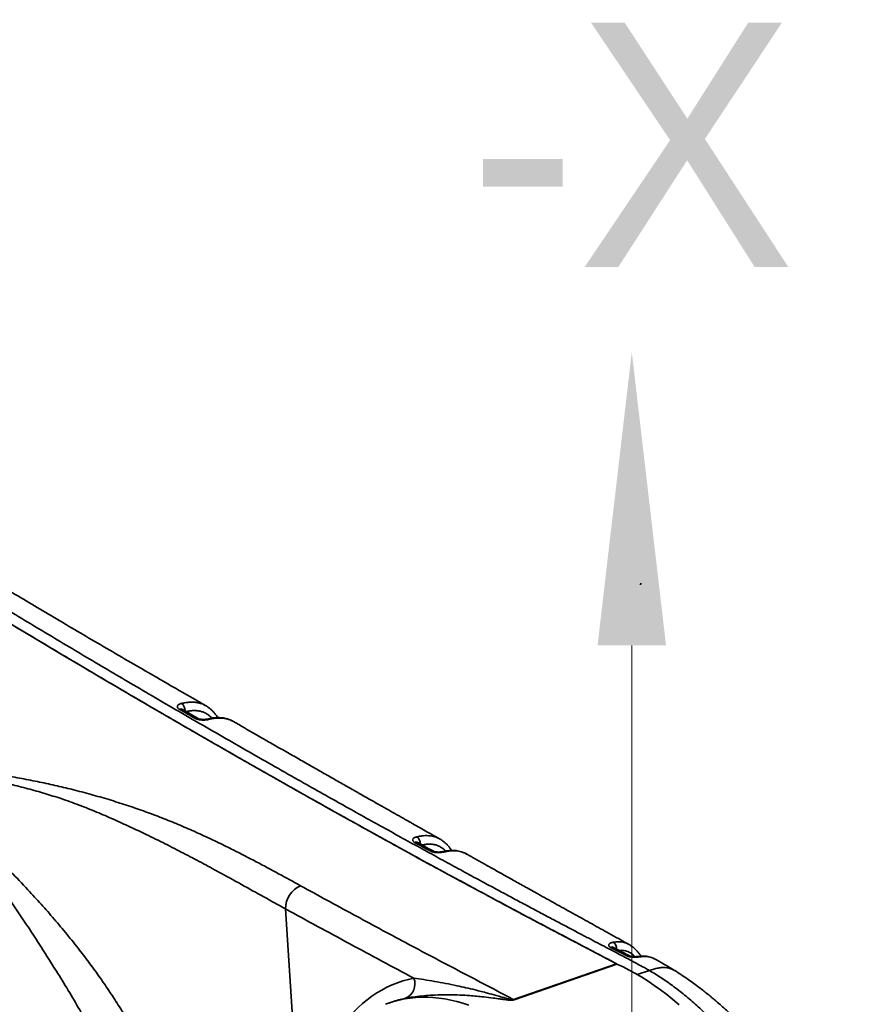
# Model space of a CAD drawing. Header units: millimetres. Extents: x -10540 to 6039, y -7467 to 6433.
# Tile 235 of 236: x 5867 to 5898, y -6860 to -6824. Entities that reach past the tile are written whole.
import ezdxf
from ezdxf.enums import TextEntityAlignment as Align

# ---------------------------------------------------------------- set-up
doc = ezdxf.new("R2010")
doc.units = ezdxf.units.MM
doc.header["$LTSCALE"] = 8
for name, color, linetype, lineweight in [('1轮廓实线层', 7, 'Continuous', 18), ('6文字层', 3, 'Continuous', 13), ('7标注层', 4, 'Continuous', 13)]:
    doc.layers.add(name, color=color, linetype=linetype, lineweight=lineweight)

msp = doc.modelspace()

# ---------------------------------------------------------------- linework, layer by layer
at = {"color": 7, "linetype": 'Continuous', "lineweight": 35}
for p, q in [((5889.936, -6844.654), (5889.934, -6844.72)), ((5873.904, -6849.155), (5873.916, -6849.163)), ((5876.862, -6856.647), (5877.348, -6864.272)), ((5889.511, -6857.962), (5889.53, -6857.973)), ((5885.254, -6859.986), (5889.039, -6858.667)), ((5889.06, -6858.678), (5885.275, -6859.996)), ((5889.806, -6859.06), (5890.256, -6858.916)), ((5880.763, -6860.081), (5880.667, -6860.114)), ((5880.771, -6860.078), (5880.763, -6860.081))]:
    msp.add_line(p, q, dxfattribs=at)
at = {"color": 7, "linetype": 'Continuous', "lineweight": 35, "flags": 128}
for points in [[(5891.346, -6860.177), (5891.119, -6859.985), (5890.892, -6859.802), (5890.663, -6859.628), (5890.435, -6859.463), (5890.205, -6859.308), (5889.976, -6859.162), (5889.747, -6859.026), (5889.517, -6858.9), (5889.289, -6858.784), (5889.06, -6858.678)], [(5878.184, -6862.262), (5878.281, -6862.052), (5878.398, -6861.819), (5878.521, -6861.595), (5878.649, -6861.38), (5878.783, -6861.174), (5878.923, -6860.977), (5879.068, -6860.789), (5879.218, -6860.61), (5879.373, -6860.441), (5879.534, -6860.282), (5879.699, -6860.133), (5879.869, -6859.993), (5880.044, -6859.864), (5880.223, -6859.744), (5880.406, -6859.635), (5880.594, -6859.536), (5880.786, -6859.448), (5880.981, -6859.37), (5881.181, -6859.303), (5881.384, -6859.246), (5881.59, -6859.2)], [(5880.794, -6860.073), (5880.85, -6860.056), (5881.046, -6860.004), (5881.246, -6859.963), (5881.449, -6859.932), (5881.654, -6859.911), (5881.863, -6859.901), (5882.074, -6859.901), (5882.287, -6859.911), (5882.503, -6859.932), (5882.721, -6859.964), (5882.941, -6860.006), (5883.162, -6860.058), (5883.385, -6860.12), (5883.609, -6860.193)], [(5880.545, -6860.159), (5880.657, -6860.118), (5880.794, -6860.073)]]:
    msp.add_lwpolyline(points, dxfattribs=at)
at = {"color": 7, "linetype": 'Continuous', "lineweight": 35}
for centre, radius, start, end in [((5872.827, -6849.349), 0.338, 358.4544, 51.8844), ((5872.999, -6849.43), 0.144, 61.3635, 109.788), ((5873.577, -6849.765), 0.144, 60.9971, 109.7922), ((5873.994, -6849.75), 0.0954, 57.3076, 101.758), ((5881.661, -6854.335), 0.145, 62.5078, 109.531), ((5881.498, -6854.259), 0.331, 359.6541, 52.8151), ((5882.238, -6854.652), 0.145, 62.1402, 109.5208), ((5882.66, -6854.631), 0.0945, 59.0402, 101.4793), ((5877.767, -6856.632), 0.905, 112.6604, 180.9082), ((5888.742, -6858.122), 0.309, 358.8299, 53.3495), ((5888.878, -6858.204), 0.146, 63.3422, 109.0878), ((5889.455, -6858.507), 0.146, 63.0904, 109.0627), ((5889.893, -6858.494), 0.0981, 60.5946, 97.3342), ((5889.196, -6858.373), 0.334, 242.0379, 246.024), ((5881.036, -6859.405), 0.59, 294.8867, 20.2554), ((5882.015, -6863.678), 3.808, 101.0543, 109.071), ((5885.41, -6859.691), 0.334, 242.0379, 246.024)]:
    msp.add_arc(centre, radius, start, end, dxfattribs=at)
for points, knots in [([(5890.256, -6858.916), (5890.208, -6858.889), (5890.104, -6858.83), (5889.935, -6858.738), (5889.742, -6858.633), (5889.525, -6858.517), (5889.283, -6858.39), (5889.019, -6858.251), (5888.733, -6858.101), (5888.422, -6857.938), (5888.085, -6857.762), (5887.722, -6857.571), (5887.333, -6857.367), (5886.921, -6857.149), (5886.485, -6856.919), (5886.03, -6856.677), (5885.555, -6856.424), (5885.063, -6856.161), (5884.55, -6855.885), (5883.991, -6855.584), (5883.385, -6855.256), (5882.732, -6854.9), (5882.056, -6854.53), (5881.358, -6854.147), (5880.645, -6853.753), (5879.918, -6853.35), (5879.177, -6852.937), (5878.421, -6852.513), (5877.6, -6852.051), (5876.713, -6851.548), (5875.761, -6851.006), (5874.793, -6850.451), (5873.812, -6849.886), (5872.821, -6849.311), (5871.58, -6848.587), (5870.09, -6847.71), (5868.353, -6846.677), (5866.614, -6845.632), (5864.882, -6844.578), (5863.359, -6843.642), (5862.047, -6842.827), (5860.946, -6842.137), (5859.858, -6841.45), (5858.786, -6840.768), (5857.732, -6840.091), (5856.744, -6839.451), (5855.823, -6838.848), (5854.967, -6838.285), (5854.128, -6837.727), (5853.306, -6837.177), (5852.502, -6836.634), (5851.716, -6836.098), (5850.925, -6835.554), (5850.131, -6835.002), (5849.334, -6834.442), (5848.562, -6833.894), (5847.814, -6833.357), (5847.324, -6833.001), (5847.083, -6832.825)], [0, 0, 0, 0, 0.003338, 0.007239, 0.011712, 0.016761, 0.02239, 0.028482, 0.035133, 0.042341, 0.050099, 0.058559, 0.067577, 0.077144, 0.087249, 0.09788, 0.108822, 0.120245, 0.132137, 0.144481, 0.159091, 0.174246, 0.189919, 0.206084, 0.222716, 0.239476, 0.256632, 0.274155, 0.29202, 0.313693, 0.335763, 0.358182, 0.380903, 0.40388, 0.427067, 0.467084, 0.507359, 0.547676, 0.587834, 0.627637, 0.653422, 0.678931, 0.704118, 0.728944, 0.753369, 0.777356, 0.797543, 0.817366, 0.836805, 0.855847, 0.874476, 0.892678, 0.910444, 0.929472, 0.947948, 0.965865, 0.983217, 1, 1, 1, 1]), ([(5889.086, -6858.692), (5889.069, -6858.683), (5889.024, -6858.659), (5888.948, -6858.619), (5888.858, -6858.571), (5888.77, -6858.525), (5888.685, -6858.48), (5888.601, -6858.436), (5888.512, -6858.389), (5888.427, -6858.345), (5888.345, -6858.302), (5888.262, -6858.258), (5888.165, -6858.207), (5888.054, -6858.149), (5887.942, -6858.091), (5887.842, -6858.038), (5887.746, -6857.988), (5887.601, -6857.912), (5887.405, -6857.809), (5887.169, -6857.685), (5886.933, -6857.561), (5886.694, -6857.435), (5886.454, -6857.308), (5886.217, -6857.183), (5885.864, -6856.996), (5885.391, -6856.745), (5884.8, -6856.429), (5884.21, -6856.113), (5883.622, -6855.796), (5882.791, -6855.347), (5881.709, -6854.757), (5880.372, -6854.021), (5879.034, -6853.278), (5877.506, -6852.422), (5875.796, -6851.454), (5873.894, -6850.364), (5871.992, -6849.262), (5870.091, -6848.147), (5868.371, -6847.127), (5866.835, -6846.206), (5865.477, -6845.386), (5864.125, -6844.56), (5862.757, -6843.718), (5861.484, -6842.928), (5860.308, -6842.19), (5859.247, -6841.52), (5858.198, -6840.851), (5857.144, -6840.174), (5856.145, -6839.525), (5855.197, -6838.906), (5854.309, -6838.32), (5853.422, -6837.729), (5852.531, -6837.13), (5851.626, -6836.517), (5850.728, -6835.902), (5849.849, -6835.293), (5849.009, -6834.704), (5848.189, -6834.123), (5847.39, -6833.55), (5846.864, -6833.167), (5846.604, -6832.979)], [0, 0, 0, 0, 0.00124, 0.003203, 0.005333, 0.007611, 0.009395, 0.01137, 0.013535, 0.015729, 0.01735, 0.019309, 0.021608, 0.02424, 0.027137, 0.029498, 0.031325, 0.033935, 0.039764, 0.045152, 0.050652, 0.056392, 0.062057, 0.067647, 0.073162, 0.087011, 0.101035, 0.114952, 0.128714, 0.142546, 0.173673, 0.205149, 0.236975, 0.268203, 0.312998, 0.357717, 0.402484, 0.447244, 0.491871, 0.523904, 0.555614, 0.587699, 0.619368, 0.652149, 0.677474, 0.702417, 0.726981, 0.751507, 0.776819, 0.797536, 0.818386, 0.839505, 0.860207, 0.881334, 0.903371, 0.923654, 0.943458, 0.962783, 0.98163, 1, 1, 1, 1]), ([(5889.039, -6858.667), (5888.451, -6858.357), (5887.273, -6857.737), (5885.506, -6856.809), (5883.739, -6855.861), (5881.58, -6854.689), (5879.03, -6853.28), (5876.088, -6851.623), (5873.144, -6849.934), (5870.2, -6848.215), (5867.255, -6846.463), (5864.554, -6844.826), (5862.096, -6843.312), (5859.883, -6841.926), (5857.67, -6840.516), (5855.604, -6839.175), (5853.685, -6837.908), (5851.913, -6836.717), (5850.142, -6835.501), (5848.372, -6834.26), (5847.194, -6833.406), (5846.604, -6832.979)], [0, 0, 0, 0, 0.041675, 0.08335, 0.125026, 0.166703, 0.236026, 0.30535, 0.374673, 0.44403, 0.513387, 0.582743, 0.634865, 0.686989, 0.739112, 0.791233, 0.832985, 0.874742, 0.916497, 0.95825, 1, 1, 1, 1]), ([(5873.904, -6849.154), (5873.772, -6849.078), (5873.267, -6848.788), (5872.392, -6848.284), (5871.354, -6847.683), (5870.398, -6847.126), (5869.524, -6846.614), (5868.669, -6846.11), (5867.833, -6845.615), (5867.018, -6845.129), (5866.224, -6844.654), (5865.592, -6844.273), (5865.114, -6843.985), (5864.786, -6843.786), (5864.463, -6843.59), (5864.15, -6843.399), (5863.851, -6843.218), (5863.572, -6843.047), (5863.306, -6842.884), (5863.099, -6842.758), (5862.979, -6842.684), (5862.946, -6842.664)], [0, 0, 0, 0, 0.036462, 0.138881, 0.239368, 0.320783, 0.400588, 0.478676, 0.554954, 0.629338, 0.701759, 0.772159, 0.802484, 0.832408, 0.861929, 0.890845, 0.918089, 0.943512, 0.967124, 0.991017, 1, 1, 1, 1]), ([(5872.951, -6849.294), (5872.943, -6849.29), (5872.928, -6849.28), (5872.906, -6849.262), (5872.889, -6849.24), (5872.879, -6849.214), (5872.879, -6849.187), (5872.891, -6849.162), (5872.913, -6849.137), (5872.945, -6849.116), (5872.985, -6849.097), (5873.018, -6849.088), (5873.035, -6849.084)], [0, 0, 0, 0, 0.068227, 0.137332, 0.240711, 0.34724, 0.451867, 0.559675, 0.666811, 0.777054, 0.887074, 1, 1, 1, 1]), ([(5873.035, -6849.084), (5873.086, -6849.073), (5873.187, -6849.051), (5873.339, -6849.034), (5873.489, -6849.032), (5873.632, -6849.05), (5873.764, -6849.088), (5873.854, -6849.124), (5873.897, -6849.151), (5873.904, -6849.155)], [0, 0, 0, 0, 0.1621897, 0.3252102, 0.4918718, 0.6603307, 0.8160311, 0.9733994, 1, 1, 1, 1]), ([(5874.375, -6849.605), (5874.362, -6849.585), (5874.326, -6849.532), (5874.261, -6849.452), (5874.184, -6849.367), (5874.105, -6849.293), (5874.024, -6849.229), (5873.961, -6849.186), (5873.924, -6849.166), (5873.916, -6849.162)], [0, 0, 0, 0, 0.1105873, 0.3003506, 0.4787431, 0.6471858, 0.8071415, 0.9600635, 1, 1, 1, 1]), ([(5873.528, -6849.63), (5873.432, -6849.574), (5873.239, -6849.462), (5873.047, -6849.35), (5872.951, -6849.294)], [0, 0, 0, 0, 0.500119, 1, 1, 1, 1]), ([(5873.646, -6849.639), (5873.534, -6849.574), (5873.341, -6849.463), (5873.149, -6849.35), (5873.068, -6849.303)], [0, 0, 0, 0, 0.580723, 1, 1, 1, 1]), ([(5874.153, -6849.623), (5874.139, -6849.609), (5874.099, -6849.566), (5874.023, -6849.506), (5873.924, -6849.443), (5873.815, -6849.394), (5873.697, -6849.361), (5873.572, -6849.345), (5873.44, -6849.345), (5873.317, -6849.359), (5873.238, -6849.376), (5873.205, -6849.383)], [0, 0, 0, 0, 0.058494, 0.17586, 0.293189, 0.414914, 0.536618, 0.659737, 0.782898, 0.910527, 1, 1, 1, 1]), ([(5874.045, -6849.67), (5874.034, -6849.673), (5874.01, -6849.678), (5873.967, -6849.685), (5873.914, -6849.691), (5873.852, -6849.694), (5873.789, -6849.694), (5873.728, -6849.689), (5873.669, -6849.68), (5873.616, -6849.667), (5873.567, -6849.65), (5873.541, -6849.636), (5873.528, -6849.63)], [0, 0, 0, 0, 0.073837, 0.148502, 0.256175, 0.366809, 0.47199, 0.580291, 0.683945, 0.790753, 0.893818, 1, 1, 1, 1]), ([(5873.974, -6849.657), (5873.974, -6849.657), (5873.966, -6849.659), (5873.943, -6849.663), (5873.907, -6849.668), (5873.865, -6849.672), (5873.821, -6849.672), (5873.777, -6849.67), (5873.736, -6849.665), (5873.701, -6849.658), (5873.673, -6849.65), (5873.656, -6849.644), (5873.647, -6849.639), (5873.646, -6849.639), (5873.646, -6849.639)], [0, 0, 0, 0, 0.005163, 0.102209, 0.205977, 0.311874, 0.42006, 0.526482, 0.628816, 0.732233, 0.816536, 0.904946, 0.982976, 1, 1, 1, 1]), ([(5874.919, -6849.737), (5874.917, -6849.736), (5874.886, -6849.717), (5874.82, -6849.688), (5874.724, -6849.652), (5874.625, -6849.626), (5874.524, -6849.61), (5874.421, -6849.603), (5874.314, -6849.604), (5874.201, -6849.614), (5874.087, -6849.632), (5874.011, -6849.649), (5873.975, -6849.657)], [0, 0, 0, 0, 0.008091, 0.11747, 0.225293, 0.332606, 0.438222, 0.542601, 0.651768, 0.766463, 0.88742, 1, 1, 1, 1]), ([(5874.922, -6849.738), (5874.889, -6849.721), (5874.82, -6849.687), (5874.71, -6849.651), (5874.595, -6849.627), (5874.476, -6849.617), (5874.352, -6849.62), (5874.238, -6849.632), (5874.135, -6849.65), (5874.075, -6849.663), (5874.045, -6849.67)], [0, 0, 0, 0, 0.134106, 0.271106, 0.403491, 0.536897, 0.673184, 0.810291, 0.90507, 1, 1, 1, 1]), ([(5882.534, -6854.069), (5882.477, -6854.037), (5882.32, -6853.949), (5882.08, -6853.813), (5881.808, -6853.66), (5881.541, -6853.509), (5881.258, -6853.349), (5880.959, -6853.179), (5880.635, -6852.996), (5880.287, -6852.799), (5879.914, -6852.587), (5879.519, -6852.363), (5879.105, -6852.128), (5878.67, -6851.88), (5878.223, -6851.625), (5877.764, -6851.364), (5877.295, -6851.096), (5876.806, -6850.817), (5876.302, -6850.529), (5875.672, -6850.168), (5875.211, -6849.904), (5874.922, -6849.738)], [0, 0, 0, 0, 0.02305, 0.062545, 0.095866, 0.131245, 0.168724, 0.208343, 0.250142, 0.2969, 0.3462, 0.398086, 0.4526, 0.509779, 0.569658, 0.628618, 0.690027, 0.753904, 0.820246, 0.887444, 1, 1, 1, 1]), ([(5874.938, -6849.748), (5874.933, -6849.745), (5874.928, -6849.741), (5874.923, -6849.739), (5874.922, -6849.738)], [0, 0, 0, 0, 0.915622, 1, 1, 1, 1]), ([(5862.59, -6851.296), (5862.844, -6851.313), (5863.351, -6851.347), (5864.104, -6851.415), (5864.835, -6851.495), (5865.543, -6851.586), (5866.227, -6851.688), (5866.902, -6851.801), (5867.565, -6851.926), (5868.215, -6852.062), (5868.873, -6852.215), (5869.537, -6852.385), (5870.204, -6852.574), (5870.852, -6852.774), (5871.48, -6852.985), (5872.095, -6853.21), (5872.694, -6853.446), (5873.281, -6853.695), (5873.85, -6853.951), (5874.403, -6854.212), (5875.052, -6854.532), (5875.789, -6854.913), (5876.611, -6855.354), (5877.15, -6855.649), (5877.419, -6855.797)], [0, 0, 0, 0, 0.040878, 0.081775, 0.122653, 0.161103, 0.199617, 0.238161, 0.276705, 0.315216, 0.353664, 0.396181, 0.438752, 0.481346, 0.523927, 0.566452, 0.610517, 0.654608, 0.698724, 0.742843, 0.786933, 0.857948, 0.928974, 1, 1, 1, 1]), ([(5871.961, -6867.913), (5871.961, -6867.854), (5871.961, -6867.681), (5871.946, -6867.389), (5871.907, -6867.033), (5871.849, -6866.671), (5871.775, -6866.306), (5871.676, -6865.881), (5871.545, -6865.396), (5871.375, -6864.854), (5871.187, -6864.315), (5870.981, -6863.782), (5870.753, -6863.237), (5870.503, -6862.681), (5870.23, -6862.115), (5869.946, -6861.558), (5869.616, -6860.943), (5869.237, -6860.275), (5868.811, -6859.556), (5868.39, -6858.875), (5867.98, -6858.228), (5867.583, -6857.613), (5867.184, -6857.011), (5866.782, -6856.418), (5866.376, -6855.837), (5865.964, -6855.27), (5865.549, -6854.72), (5865.117, -6854.176), (5864.667, -6853.638), (5864.199, -6853.108), (5863.668, -6852.534), (5863.194, -6852.045), (5862.823, -6851.68), (5862.653, -6851.508), (5862.575, -6851.433), (5862.55, -6851.408), (5862.549, -6851.407)], [0, 0, 0, 0, 0.009472, 0.027598, 0.045789, 0.064038, 0.082295, 0.100478, 0.127468, 0.154526, 0.181633, 0.20874, 0.235773, 0.265737, 0.295728, 0.325729, 0.355705, 0.39658, 0.437476, 0.478358, 0.515312, 0.55229, 0.589264, 0.626214, 0.663967, 0.701747, 0.739531, 0.77729, 0.818075, 0.858872, 0.899662, 0.955056, 0.980194, 0.993538, 0.999678, 1, 1, 1, 1]), ([(5876.862, -6856.647), (5876.595, -6856.499), (5876.061, -6856.204), (5875.245, -6855.751), (5874.481, -6855.33), (5873.768, -6854.945), (5873.111, -6854.598), (5872.433, -6854.251), (5871.774, -6853.928), (5871.139, -6853.626), (5870.533, -6853.348), (5869.909, -6853.078), (5869.266, -6852.822), (5868.63, -6852.594), (5868, -6852.395), (5867.381, -6852.22), (5866.746, -6852.062), (5866.098, -6851.919), (5865.439, -6851.79), (5864.754, -6851.673), (5864.043, -6851.568), (5863.307, -6851.475), (5862.81, -6851.428), (5862.561, -6851.405)], [0, 0, 0, 0, 0.071782, 0.143566, 0.215336, 0.268617, 0.32192, 0.375211, 0.428472, 0.471946, 0.515466, 0.558986, 0.602474, 0.645922, 0.6843, 0.722745, 0.76123, 0.79972, 0.838178, 0.876566, 0.917705, 0.958863, 1, 1, 1, 1]), ([(5862.561, -6851.405), (5862.561, -6851.405), (5862.588, -6851.426), (5862.673, -6851.496), (5862.863, -6851.657), (5863.29, -6852.013), (5863.911, -6852.554), (5864.679, -6853.253), (5865.406, -6853.941), (5866.094, -6854.612), (5866.74, -6855.266), (5867.332, -6855.889), (5867.869, -6856.476), (5868.349, -6857.022), (5868.822, -6857.586), (5869.261, -6858.136), (5869.666, -6858.669), (5870.039, -6859.184), (5870.401, -6859.713), (5870.756, -6860.259), (5871.102, -6860.824), (5871.437, -6861.409), (5871.757, -6862.006), (5872.037, -6862.571), (5872.28, -6863.1), (5872.49, -6863.589), (5872.687, -6864.085), (5872.869, -6864.586), (5873.033, -6865.09), (5873.17, -6865.563), (5873.281, -6866.004), (5873.367, -6866.413), (5873.437, -6866.82), (5873.489, -6867.223), (5873.524, -6867.619), (5873.529, -6867.876), (5873.532, -6868.004)], [0, 0, 0, 0, 0.000056, 0.005879, 0.018537, 0.042362, 0.098535, 0.154722, 0.210893, 0.258124, 0.305367, 0.352594, 0.388461, 0.424346, 0.460227, 0.496087, 0.526162, 0.556257, 0.586347, 0.616416, 0.647287, 0.678191, 0.709087, 0.739946, 0.763893, 0.787913, 0.811955, 0.835976, 0.85995, 0.883867, 0.903165, 0.922551, 0.94197, 0.961374, 0.980725, 1, 1, 1, 1]), ([(5881.612, -6854.198), (5881.605, -6854.194), (5881.59, -6854.185), (5881.568, -6854.168), (5881.55, -6854.147), (5881.541, -6854.122), (5881.541, -6854.096), (5881.553, -6854.071), (5881.575, -6854.047), (5881.607, -6854.026), (5881.647, -6854.008), (5881.681, -6853.999), (5881.698, -6853.995)], [0, 0, 0, 0, 0.067447, 0.135747, 0.23912, 0.345655, 0.450382, 0.558306, 0.665684, 0.776181, 0.886636, 1, 1, 1, 1]), ([(5882.19, -6854.515), (5882.093, -6854.463), (5881.901, -6854.357), (5881.708, -6854.251), (5881.612, -6854.198)], [0, 0, 0, 0, 0.499862, 1, 1, 1, 1]), ([(5881.698, -6853.995), (5881.739, -6853.986), (5881.822, -6853.968), (5881.946, -6853.953), (5882.069, -6853.947), (5882.187, -6853.955), (5882.3, -6853.975), (5882.406, -6854.008), (5882.484, -6854.04), (5882.525, -6854.065), (5882.534, -6854.071)], [0, 0, 0, 0, 0.137583, 0.275651, 0.415743, 0.5568, 0.689904, 0.824052, 0.961414, 1, 1, 1, 1]), ([(5882.305, -6854.523), (5882.194, -6854.462), (5882.001, -6854.357), (5881.809, -6854.25), (5881.728, -6854.206)], [0, 0, 0, 0, 0.580502, 1, 1, 1, 1]), ([(5882.758, -6854.517), (5882.757, -6854.515), (5882.717, -6854.47), (5882.635, -6854.409), (5882.513, -6854.337), (5882.393, -6854.292), (5882.263, -6854.265), (5882.123, -6854.261), (5881.996, -6854.271), (5881.916, -6854.287), (5881.886, -6854.293)], [0, 0, 0, 0, 0.006317, 0.196016, 0.335732, 0.475873, 0.615488, 0.762729, 0.910509, 1, 1, 1, 1]), ([(5882.979, -6854.496), (5882.973, -6854.487), (5882.945, -6854.444), (5882.89, -6854.375), (5882.815, -6854.289), (5882.738, -6854.215), (5882.659, -6854.15), (5882.592, -6854.102), (5882.549, -6854.079), (5882.535, -6854.071)], [0, 0, 0, 0, 0.0505075, 0.2465335, 0.4301035, 0.6030853, 0.76752, 0.924269, 1, 1, 1, 1]), ([(5882.709, -6854.55), (5882.697, -6854.553), (5882.673, -6854.558), (5882.629, -6854.565), (5882.576, -6854.571), (5882.514, -6854.574), (5882.451, -6854.574), (5882.39, -6854.57), (5882.331, -6854.562), (5882.278, -6854.55), (5882.229, -6854.535), (5882.203, -6854.522), (5882.19, -6854.515)], [0, 0, 0, 0, 0.074459, 0.14975, 0.257463, 0.368123, 0.473185, 0.581381, 0.684796, 0.791382, 0.89413, 1, 1, 1, 1]), ([(5882.641, -6854.539), (5882.641, -6854.539), (5882.632, -6854.541), (5882.609, -6854.545), (5882.571, -6854.55), (5882.528, -6854.554), (5882.483, -6854.554), (5882.438, -6854.553), (5882.397, -6854.548), (5882.361, -6854.542), (5882.333, -6854.535), (5882.316, -6854.529), (5882.306, -6854.524), (5882.306, -6854.524), (5882.306, -6854.524)], [0, 0, 0, 0, 0.0056566, 0.1041479, 0.2090614, 0.3155805, 0.4236647, 0.5295311, 0.6311155, 0.7337166, 0.8172455, 0.904755, 0.9815989, 1, 1, 1, 1]), ([(5883.443, -6854.586), (5883.437, -6854.584), (5883.401, -6854.566), (5883.332, -6854.542), (5883.235, -6854.516), (5883.137, -6854.5), (5883.037, -6854.493), (5882.932, -6854.495), (5882.822, -6854.505), (5882.724, -6854.52), (5882.664, -6854.534), (5882.642, -6854.539)], [0, 0, 0, 0, 0.02465, 0.151145, 0.274594, 0.395058, 0.518014, 0.645373, 0.778131, 0.918144, 1, 1, 1, 1]), ([(5883.523, -6854.627), (5883.499, -6854.614), (5883.442, -6854.583), (5883.346, -6854.548), (5883.237, -6854.521), (5883.122, -6854.508), (5883.003, -6854.507), (5882.893, -6854.517), (5882.795, -6854.532), (5882.737, -6854.544), (5882.709, -6854.55)], [0, 0, 0, 0, 0.10436, 0.245279, 0.382495, 0.520824, 0.662364, 0.804846, 0.902336, 1, 1, 1, 1]), ([(5883.526, -6854.628), (5883.523, -6854.626), (5883.506, -6854.616), (5883.488, -6854.608), (5883.472, -6854.601)], [0, 0, 0, 0, 0.152533, 1, 1, 1, 1]), ([(5889.531, -6857.972), (5889.476, -6857.942), (5889.311, -6857.85), (5889.033, -6857.696), (5888.599, -6857.455), (5888.062, -6857.158), (5887.426, -6856.805), (5886.789, -6856.451), (5886.213, -6856.131), (5885.704, -6855.847), (5885.264, -6855.601), (5884.912, -6855.405), (5884.645, -6855.255), (5884.459, -6855.151), (5884.283, -6855.052), (5884.119, -6854.961), (5883.971, -6854.878), (5883.84, -6854.804), (5883.725, -6854.74), (5883.628, -6854.685), (5883.562, -6854.648), (5883.53, -6854.63), (5883.523, -6854.626)], [0, 0, 0, 0, 0.027647, 0.083237, 0.140522, 0.245707, 0.352683, 0.459407, 0.564059, 0.639881, 0.71305, 0.78303, 0.814773, 0.845652, 0.875286, 0.902437, 0.926924, 0.948678, 0.967639, 0.983756, 0.996987, 1, 1, 1, 1]), ([(5877.419, -6855.797), (5878.062, -6856.15), (5879.35, -6856.854), (5881.281, -6857.894), (5883.212, -6858.913), (5884.536, -6859.606), (5885.217, -6859.966), (5885.254, -6859.986)], [0, 0, 0, 0, 0.246413, 0.492826, 0.739262, 0.985699, 1, 1, 1, 1]), ([(5876.862, -6856.647), (5877.65, -6857.078), (5879.227, -6857.941), (5880.802, -6858.78), (5881.59, -6859.2)], [0, 0, 0, 0, 0.499989, 1, 1, 1, 1]), ([(5888.83, -6858.066), (5888.822, -6858.062), (5888.807, -6858.053), (5888.786, -6858.037), (5888.768, -6858.016), (5888.759, -6857.992), (5888.76, -6857.967), (5888.773, -6857.943), (5888.796, -6857.921), (5888.83, -6857.901), (5888.873, -6857.885), (5888.908, -6857.878), (5888.926, -6857.875)], [0, 0, 0, 0, 0.0659816, 0.1328165, 0.2344985, 0.3394033, 0.4432736, 0.5504215, 0.6587465, 0.7702293, 0.8837014, 1, 1, 1, 1]), ([(5888.926, -6857.875), (5888.959, -6857.87), (5889.027, -6857.86), (5889.127, -6857.858), (5889.226, -6857.865), (5889.321, -6857.883), (5889.41, -6857.912), (5889.473, -6857.939), (5889.505, -6857.958), (5889.511, -6857.962)], [0, 0, 0, 0, 0.159001, 0.31887, 0.481974, 0.646409, 0.804523, 0.963803, 1, 1, 1, 1]), ([(5889.408, -6858.369), (5889.312, -6858.319), (5889.119, -6858.217), (5888.926, -6858.116), (5888.83, -6858.066)], [0, 0, 0, 0, 0.499057, 1, 1, 1, 1]), ([(5889.521, -6858.377), (5889.47, -6858.35), (5889.278, -6858.248), (5889.085, -6858.148), (5888.943, -6858.073)], [0, 0, 0, 0, 0.263565, 1, 1, 1, 1]), ([(5889.727, -6858.407), (5889.704, -6858.384), (5889.645, -6858.322), (5889.53, -6858.248), (5889.4, -6858.194), (5889.274, -6858.175), (5889.194, -6858.171), (5889.148, -6858.176), (5889.141, -6858.177)], [0, 0, 0, 0, 0.1493751, 0.3959771, 0.6421945, 0.8059558, 0.9703664, 1, 1, 1, 1]), ([(5889.949, -6858.39), (5889.944, -6858.38), (5889.916, -6858.338), (5889.862, -6858.267), (5889.789, -6858.182), (5889.715, -6858.108), (5889.639, -6858.044), (5889.572, -6857.996), (5889.528, -6857.971), (5889.511, -6857.962)], [0, 0, 0, 0, 0.0531794, 0.2478078, 0.430578, 0.6020377, 0.7596844, 0.9093599, 1, 1, 1, 1]), ([(5889.941, -6858.409), (5889.929, -6858.41), (5889.903, -6858.414), (5889.856, -6858.419), (5889.801, -6858.423), (5889.737, -6858.426), (5889.672, -6858.425), (5889.61, -6858.422), (5889.55, -6858.414), (5889.496, -6858.403), (5889.447, -6858.388), (5889.421, -6858.375), (5889.408, -6858.369)], [0, 0, 0, 0, 0.078832, 0.158506, 0.267375, 0.379095, 0.483375, 0.590841, 0.692136, 0.796678, 0.896766, 1, 1, 1, 1]), ([(5889.88, -6858.397), (5889.879, -6858.397), (5889.866, -6858.399), (5889.836, -6858.402), (5889.792, -6858.406), (5889.744, -6858.408), (5889.696, -6858.408), (5889.65, -6858.405), (5889.608, -6858.4), (5889.573, -6858.394), (5889.546, -6858.387), (5889.53, -6858.381), (5889.522, -6858.377), (5889.521, -6858.377), (5889.521, -6858.377)], [0, 0, 0, 0, 0.015739, 0.127769, 0.241838, 0.353435, 0.462205, 0.564981, 0.66318, 0.760964, 0.8385, 0.920148, 0.992334, 1, 1, 1, 1]), ([(5890.474, -6858.501), (5890.454, -6858.49), (5890.407, -6858.464), (5890.327, -6858.432), (5890.239, -6858.407), (5890.147, -6858.391), (5890.054, -6858.384), (5889.965, -6858.387), (5889.908, -6858.394), (5889.881, -6858.397)], [0, 0, 0, 0, 0.11661, 0.269492, 0.420133, 0.571451, 0.722558, 0.870201, 1, 1, 1, 1]), ([(5890.474, -6858.501), (5890.455, -6858.491), (5890.409, -6858.465), (5890.331, -6858.435), (5890.225, -6858.407), (5890.095, -6858.394), (5889.993, -6858.404), (5889.941, -6858.409)], [0, 0, 0, 0, 0.1229413, 0.2958175, 0.4700956, 0.7326111, 1, 1, 1, 1]), ([(5890.496, -6858.513), (5890.496, -6858.513), (5890.489, -6858.508), (5890.481, -6858.505), (5890.474, -6858.501)], [0, 0, 0, 0, 0.025811, 1, 1, 1, 1]), ([(5891.186, -6858.917), (5891.135, -6858.886), (5891.026, -6858.82), (5890.853, -6858.718), (5890.674, -6858.615), (5890.553, -6858.546), (5890.496, -6858.513)], [0, 0, 0, 0, 0.222843, 0.475044, 0.754464, 1, 1, 1, 1]), ([(5891.186, -6858.92), (5891.176, -6858.913), (5891.138, -6858.886), (5891.061, -6858.853), (5890.958, -6858.82), (5890.847, -6858.805), (5890.72, -6858.804), (5890.576, -6858.825), (5890.416, -6858.866), (5890.31, -6858.899), (5890.256, -6858.916)], [0, 0, 0, 0, 0.039149, 0.159281, 0.279351, 0.399438, 0.519556, 0.679631, 0.83981, 1, 1, 1, 1]), ([(5897.717, -6867.043), (5897.715, -6867.038), (5897.665, -6866.919), (5897.565, -6866.695), (5897.413, -6866.362), (5897.259, -6866.044), (5897.108, -6865.743), (5896.97, -6865.479), (5896.848, -6865.253), (5896.742, -6865.063), (5896.667, -6864.93), (5896.618, -6864.846), (5896.591, -6864.798), (5896.566, -6864.757), (5896.542, -6864.715), (5896.512, -6864.665), (5896.47, -6864.593), (5896.411, -6864.495), (5896.334, -6864.368), (5896.242, -6864.22), (5896.134, -6864.05), (5896.018, -6863.871), (5895.899, -6863.69), (5895.782, -6863.518), (5895.67, -6863.356), (5895.564, -6863.206), (5895.482, -6863.093), (5895.425, -6863.015), (5895.391, -6862.968), (5895.36, -6862.926), (5895.325, -6862.879), (5895.279, -6862.818), (5895.218, -6862.737), (5895.127, -6862.617), (5895.012, -6862.47), (5894.884, -6862.308), (5894.754, -6862.149), (5894.627, -6861.995), (5894.505, -6861.851), (5894.402, -6861.733), (5894.327, -6861.647), (5894.274, -6861.588), (5894.238, -6861.547), (5894.197, -6861.502), (5894.142, -6861.44), (5894.065, -6861.357), (5893.976, -6861.26), (5893.882, -6861.161), (5893.792, -6861.066), (5893.685, -6860.957), (5893.562, -6860.833), (5893.421, -6860.694), (5893.281, -6860.558), (5893.121, -6860.409), (5892.949, -6860.252), (5892.803, -6860.123), (5892.694, -6860.029), (5892.614, -6859.961), (5892.519, -6859.881), (5892.4, -6859.784), (5892.256, -6859.669), (5892.083, -6859.535), (5891.889, -6859.39), (5891.674, -6859.237), (5891.437, -6859.076), (5891.273, -6858.972), (5891.187, -6858.918)], [0, 0, 0, 0, 0.001331, 0.033322, 0.063226, 0.095736, 0.124876, 0.150638, 0.173011, 0.191988, 0.20756, 0.21283, 0.217577, 0.221803, 0.225531, 0.230281, 0.236957, 0.247303, 0.260332, 0.276054, 0.293418, 0.313424, 0.332627, 0.351023, 0.36861, 0.385388, 0.400156, 0.406106, 0.411315, 0.415783, 0.420335, 0.427164, 0.436393, 0.447786, 0.468336, 0.487241, 0.504494, 0.525003, 0.54253, 0.557104, 0.568732, 0.57469, 0.579408, 0.584145, 0.59194, 0.602928, 0.616369, 0.629641, 0.642273, 0.654265, 0.674102, 0.693277, 0.712629, 0.732128, 0.758712, 0.783255, 0.79256, 0.803555, 0.816627, 0.831776, 0.852513, 0.876184, 0.90278, 0.932291, 0.964703, 1, 1, 1, 1]), ([(5881.59, -6859.2), (5881.711, -6859.217), (5881.952, -6859.252), (5882.344, -6859.316), (5882.752, -6859.39), (5883.14, -6859.468), (5883.503, -6859.549), (5883.878, -6859.639), (5884.25, -6859.735), (5884.581, -6859.827), (5884.805, -6859.89), (5884.956, -6859.931), (5885.058, -6859.958), (5885.135, -6859.976), (5885.188, -6859.986), (5885.225, -6859.989), (5885.24, -6859.989), (5885.248, -6859.988), (5885.252, -6859.986), (5885.254, -6859.986)], [0, 0, 0, 0, 0.116133, 0.232387, 0.348705, 0.464927, 0.554502, 0.644078, 0.766102, 0.847631, 0.901522, 0.936985, 0.960306, 0.975644, 0.990309, 0.995346, 0.997446, 0.998727, 1, 1, 1, 1]), ([(5885.275, -6859.996), (5885.271, -6859.997), (5885.26, -6860.001), (5885.235, -6860.005), (5885.182, -6860.009), (5885.113, -6860.007), (5885.019, -6859.999), (5884.898, -6859.985), (5884.724, -6859.961), (5884.47, -6859.927), (5884.098, -6859.88), (5883.685, -6859.842), (5883.273, -6859.818), (5882.909, -6859.808), (5882.549, -6859.811), (5882.199, -6859.826), (5881.867, -6859.854), (5881.557, -6859.891), (5881.375, -6859.924), (5881.285, -6859.94)], [0, 0, 0, 0, 0.002286, 0.007714, 0.014463, 0.031199, 0.047422, 0.071322, 0.106986, 0.160555, 0.241051, 0.361137, 0.449293, 0.537447, 0.629877, 0.72258, 0.815266, 0.907753, 1, 1, 1, 1])]:
    msp.add_open_spline(points, degree=3, knots=knots, dxfattribs=at)
msp.add_open_spline([(5898.424, -6875.583), (5898.42, -6875.359), (5898.413, -6874.91), (5898.37, -6874.22), (5898.303, -6873.52), (5898.211, -6872.811), (5898.094, -6872.095), (5897.952, -6871.375), (5897.786, -6870.654), (5897.596, -6869.932), (5897.383, -6869.213), (5897.148, -6868.5), (5896.892, -6867.793), (5896.615, -6867.097), (5896.318, -6866.412), (5896.002, -6865.741), (5895.668, -6865.086), (5895.318, -6864.45), (5894.952, -6863.834), (5894.571, -6863.24), (5894.177, -6862.671), (5893.771, -6862.128), (5893.355, -6861.612), (5892.929, -6861.126), (5892.495, -6860.671), (5892.055, -6860.249), (5891.609, -6859.86), (5891.16, -6859.508), (5890.708, -6859.188), (5890.407, -6859.007), (5890.256, -6858.916)], degree=3, dxfattribs=at)
at = {"layer": '1轮廓实线层'}
msp.add_line((5889.608, -6885.411), (5889.608, -6846.943), dxfattribs=at)
at = {"layer": '7标注层'}
msp.add_solid([(5890.868, -6846.943), (5888.348, -6846.943), (5889.608, -6836.143)], dxfattribs=at)

# ---------------------------------------------------------------- texts
at = {"layer": '6文字层'}
msp.add_text('-X', height=9, dxfattribs=at).set_placement((5889.608, -6835.717), align=Align.BOTTOM_CENTER)

doc.saveas('drawing.dxf')
